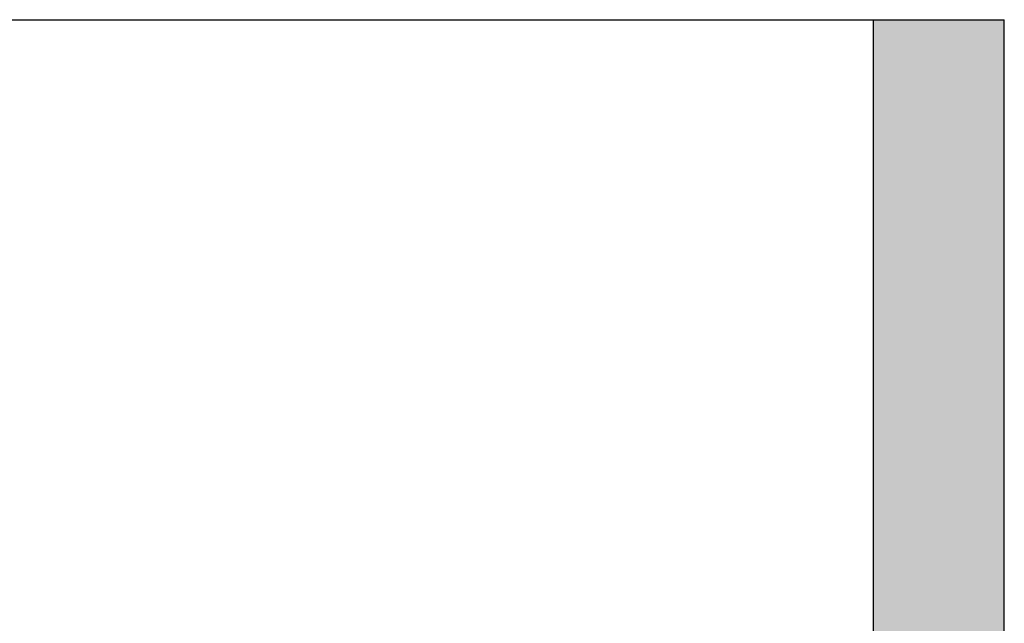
# Model space of a CAD drawing. Header units: metres. Extents: x -270273 to 328371, y -146885 to 591473.
# Tile 231 of 256: x 154128 to 156009, y -7883 to -6730. Entities that reach past the tile are written whole.
import ezdxf

# ---------------------------------------------------------------- set-up
doc = ezdxf.new("R2010")
doc.units = ezdxf.units.M
doc.layers.add('Iv-Hatch', color=253, linetype='Continuous')
doc.layers.add('Iv-Lines 018', color=1, linetype='Continuous')

msp = doc.modelspace()

# ---------------------------------------------------------------- hatches: boundary and pattern name
at = {"layer": 'Iv-Hatch'}
h = msp.add_hatch(color=256, dxfattribs=at)
h.dxf.hatch_style = 1
h.paths.add_polyline_path([(156009.3292, -8512.1258), (155759.3292, -8512.1258), (155759.3292, -9030.1867), (153829.3292, -9030.1867), (153829.3292, -9230.1867), (153379.3292, -9230.1867), (153379.3292, -9030.1867), (151459.3292, -9030.1867), (151459.3292, -8726.6258), (151339.8292, -8726.6258), (151339.8292, -8794.6258), (151327.8292, -8794.6258), (151327.8292, -8726.6258), (151209.3292, -8726.6258), (151209.3289, -9280.1867), (153129.3292, -9280.1867), (153129.3292, -9480.1867), (154079.3292, -9480.1867), (154079.3292, -9280.1867), (156004.3292, -9280.1867)])
h.paths.add_polyline_path([(156009.3292, -6730.1867), (155759.3292, -6730.1867), (155759.3292, -8512.1258), (156009.3292, -8512.1258)])
h.paths.add_polyline_path([(151459.3292, -6730.1867), (151209.3292, -6730.1867), (151209.3292, -8297.6258), (151327.8292, -8297.6258), (151327.8292, -8229.6258), (151339.8292, -8229.6258), (151339.8292, -8297.6258), (151459.3292, -8297.6258)])
h.paths.add_polyline_path([(151339.8292, -8229.6258), (151327.8292, -8229.6258), (151327.8292, -8512.1258), (151339.8292, -8512.1258)])
h.paths.add_polyline_path([(151459.3292, -8297.6258), (151339.8292, -8297.6258), (151339.8292, -8512.1258), (151459.3292, -8512.1258)])
h.paths.add_polyline_path([(151327.8292, -8297.6258), (151209.3292, -8297.6258), (151209.3292, -8512.1258), (151327.8292, -8512.1258)])
h.paths.add_polyline_path([(151327.8292, -8512.1258), (151209.3292, -8512.1258), (151209.3292, -8726.6258), (151327.8292, -8726.6258)], flags=17)
h.paths.add_polyline_path([(151339.8292, -8512.1258), (151327.8292, -8512.1258), (151327.8292, -8794.6258), (151339.8292, -8794.6258)], flags=17)
h.paths.add_polyline_path([(151459.3292, -8512.1258), (151339.8292, -8512.1258), (151339.8292, -8726.6258), (151459.3292, -8726.6258)], flags=17)

# ---------------------------------------------------------------- linework, layer by layer
at = {"layer": 'Iv-Lines 018'}
msp.add_line((151209.3292, -6730.1867), (156009.3292, -6730.1867), dxfattribs=at)
for points in [[(151209.3292, -6730.1867), (151209.3292, -9280.1867), (153129.3292, -9280.1867), (153129.3292, -9480.1867), (154079.3292, -9480.1867), (154079.3292, -9280.1867), (156009.3292, -9280.1867), (156009.3292, -6730.1867)], [(151459.3292, -6730.1867), (151459.3292, -9030.1867), (153379.3292, -9030.1867), (153379.3292, -9230.1867), (153829.3292, -9230.1867), (153829.3292, -9030.1867), (155759.3292, -9030.1867), (155759.3292, -6730.1867)]]:
    msp.add_lwpolyline(points, dxfattribs=at)

doc.saveas('drawing.dxf')
